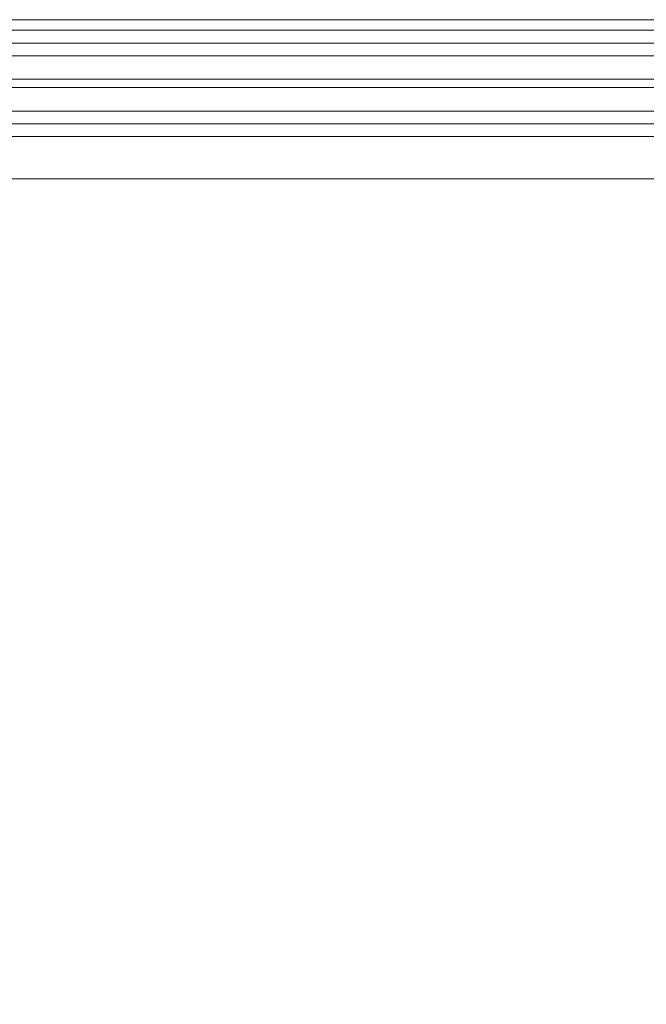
# Model space of a CAD drawing. Header units: centimetres. Extents: x -1737 to 22393, y -8842 to 3838.
# Tile 57 of 167: x 364 to 393, y 1075 to 1122. Entities that reach past the tile are written whole.
import ezdxf

# ---------------------------------------------------------------- set-up
doc = ezdxf.new("R2010")
doc.units = ezdxf.units.CM
doc.linetypes.add('Dash', pattern=[60, 30, -30])
for name, color, linetype, lineweight in [('A-DETL-GENF', 92, 'Continuous', 9), ('A-DOOR', 31, 'Continuous', 13), ('A-DOOR-HDLN', 31, 'Continuous', 13)]:
    doc.layers.add(name, color=color, linetype=linetype, lineweight=lineweight)

# ---------------------------------------------------------------- blocks, each defined once
blk = doc.blocks.new('Schueco_FWS_ADS-75-SimplySmart_inw_Family-02 - FWS SI insert unit 90-2429721-3_piętro I __3_90 m_ - stan projektowany')
at = {"layer": 'A-DETL-GENF'}
for p, q in [((76.6, 0.9), (-76.6, 0.9)), ((-56.5, 0.4), (5.65, 0.4)), ((-56.5, -0.2), (5.65, -0.2)), ((-56.5, -0.8), (5.65, -0.8)), ((-56.5, -1.9), (5.65, -1.9)), ((-56.5, -2.3), (5.65, -2.3)), ((-56.5, -3.4), (5.65, -3.4)), ((-56.5, -4), (5.65, -4)), ((5.65, -4.6), (-61.08, -4.6)), ((-77.5, -6.6), (77.5, -6.6))]:
    blk.add_line(p, q, dxfattribs=at)
at = {"layer": 'A-DOOR-HDLN', "linetype": 'Dash', "lineweight": 9}
blk.add_arc((-74.3, -7.6), 93.95, 270, 0, dxfattribs=at)

msp = doc.modelspace()

# ---------------------------------------------------------------- block references
at = {"layer": 'A-DOOR'}
msp.add_blockref('Schueco_FWS_ADS-75-SimplySmart_inw_Family-02 - FWS SI insert unit 90-2429721-3_piętro I __3_90 m_ - stan projektowany', (413.877, 1120.826), dxfattribs=at)

doc.saveas('drawing.dxf')
